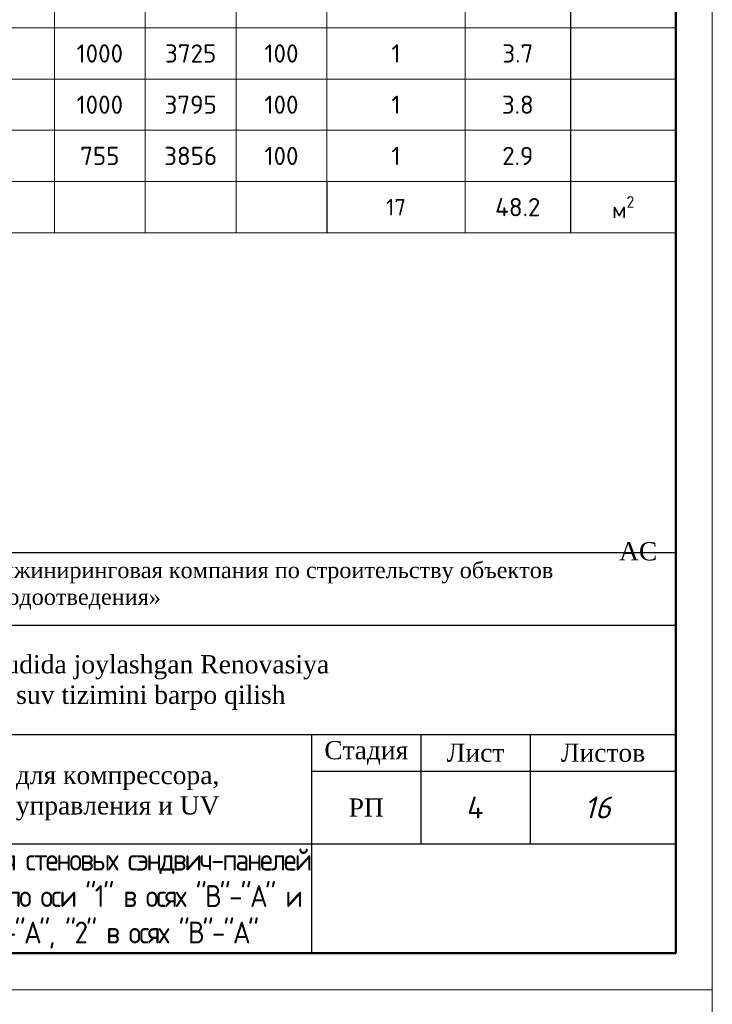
# Model space of a CAD drawing. Header units: millimetres. Extents: x 2842173 to 10151342, y -218675 to 375325.
# Tile 85 of 107: x 2960977 to 2970485, y 137525 to 151033. Entities that reach past the tile are written whole.
import ezdxf

# ---------------------------------------------------------------- set-up
doc = ezdxf.new("R2010")
doc.units = ezdxf.units.MM
doc.layers.add('GP', color=7, linetype='Continuous')
doc.layers.add('SHTAMP', color=7, linetype='Continuous')
doc.layers.add('Графа', color=7, linetype='Continuous', lineweight=30)
doc.layers.add('НАДПИСИ', color=7, linetype='Continuous', lineweight=13)
doc.styles.add('ICOCPEUR', font='isocpeur.ttf')
doc.styles.add('ISO', font='times.ttf')
doc.styles.add('ISOCPEUR', font='isocpeur.ttf')
doc.styles.add('style2', font='times.ttf', dxfattribs={"height": 350})
doc.styles.add('ГОСТ 300', font='isocpeui.ttf', dxfattribs={"height": 300})
doc.styles.add('ГОСТ300', font='isocpeur.ttf')

# ---------------------------------------------------------------- blocks, each defined once
blk = doc.blocks.new('*U20')
at = {"lineweight": 9}
for p, q in [((-20, 292), (400, 292)), ((400, 292), (400, -5)), ((400, -5), (-20, -5))]:
    blk.add_line(p, q, dxfattribs=at)
at = {"lineweight": 50}
for p, q in [((395, 287), (395, 0)), ((395, 0), (0, 0))]:
    blk.add_line(p, q, dxfattribs=at)
blk = doc.blocks.new('*T501')
at = {"color": 0, "lineweight": 20, "transparency": 16777216}
for p, q in [((0, 0), (13824.61071607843, 0)), ((0, 0), (0, -18814.80716073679)), ((13824.61071607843, 0), (13824.61071607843, -18814.80716073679)), ((0, -860.9183881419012), (1146.826339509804, -860.9183881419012)), ((1146.826339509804, -860.9183881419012), (1146.826339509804, -18112.04574526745)), ((5293.652679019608, -860.9183881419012), (5293.652679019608, -2170.614622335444)), ((6540.479018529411, -860.9183881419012), (6540.479018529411, -2170.614622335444)), ((7787.305358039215, -860.9183881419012), (7787.305358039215, -2170.614622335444)), ((9034.131697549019, -860.9183881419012), (9034.131697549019, -2170.614622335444)), ((10930.95803705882, -860.9183881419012), (10930.95803705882, -18814.80716073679)), ((12377.78437656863, -860.9183881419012), (12377.78437656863, -2170.614622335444)), ((0, -2170.614622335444), (10930.95803705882, -2170.614622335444)), ((0, -3354.056020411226), (10930.95803705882, -3354.056020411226)), ((5293.652679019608, -3354.056020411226), (5293.652679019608, -18814.80716073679)), ((6540.479018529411, -3354.056020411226), (6540.479018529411, -18814.80716073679)), ((7787.305358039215, -3354.056020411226), (7787.305358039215, -18814.80716073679)), ((9034.131697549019, -3354.056020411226), (9034.131697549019, -18112.04574526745)), ((0, -4056.81743588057), (13824.61071607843, -4056.81743588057)), ((0, -4759.578851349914), (13824.61071607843, -4759.578851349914)), ((0, -5462.340266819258), (13824.61071607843, -5462.340266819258)), ((0, -6165.101682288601), (13824.61071607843, -6165.101682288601)), ((0, -6867.863097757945), (13824.61071607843, -6867.863097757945)), ((0, -7570.624513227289), (13824.61071607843, -7570.624513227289)), ((0, -8273.385928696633), (13824.61071607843, -8273.385928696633)), ((0, -8976.147344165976), (13824.61071607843, -8976.147344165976)), ((0, -9678.90875963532), (13824.61071607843, -9678.90875963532)), ((0, -10381.67017510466), (13824.61071607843, -10381.67017510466)), ((0, -11084.43159057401), (13824.61071607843, -11084.43159057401)), ((0, -11787.19300604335), (13824.61071607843, -11787.19300604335)), ((0, -12489.9544215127), (13824.61071607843, -12489.9544215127)), ((0, -13192.71583698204), (13824.61071607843, -13192.71583698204)), ((0, -13895.47725245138), (13824.61071607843, -13895.47725245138)), ((0, -14598.23866792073), (13824.61071607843, -14598.23866792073)), ((0, -15301.00008339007), (13824.61071607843, -15301.00008339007)), ((0, -16003.76149885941), (13824.61071607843, -16003.76149885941)), ((0, -16706.52291432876), (13824.61071607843, -16706.52291432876)), ((0, -17409.2843297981), (13824.61071607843, -17409.2843297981)), ((0, -18112.04574526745), (13824.61071607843, -18112.04574526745)), ((0, -18814.80716073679), (13824.61071607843, -18814.80716073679))]:
    blk.add_line(p, q, dxfattribs=at)
at = {"color": 0, "linetype": 'ByBlock', "lineweight": -2, "transparency": 16777216}
for p, q in [((1146.826339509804, -860.9183881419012), (13824.61071607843, -860.9183881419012)), ((10930.95803705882, -2170.614622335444), (13824.61071607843, -2170.614622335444)), ((12377.78437656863, -2170.614622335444), (12377.78437656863, -18814.80716073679)), ((10930.95803705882, -3354.056020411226), (13824.61071607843, -3354.056020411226)), ((1146.826339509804, -18112.04574526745), (1146.826339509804, -18814.80716073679)), ((9034.131697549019, -18112.04574526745), (9034.131697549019, -18814.80716073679))]:
    blk.add_line(p, q, dxfattribs=at)
at = {"color": 0, "transparency": 16777216, "style": 'ICOCPEUR'}
for s, insert, char_height, width, attachment_point in [('\\A1;{\\C7;Спецификация сэндвич-панелей на фасаде}', (6912.305358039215, -430.4591940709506), 400, 13824.50265133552, 5), ('\\A1;Площ. ед., м{\\H0.7x;\\S2^ ;}', (11654.37120681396, -1515.766505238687), 300, 1446.718274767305, 5), ('Приме-\\Pчание', (13101.19754632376, -1515.766505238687), 300, 1446.718274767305, 5), ('Поз.', (573.4131697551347, -1515.766505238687), 300, 1146.718274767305, 5), ('Обозначение', (3220.239509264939, -1515.766505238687), 300, 4146.718274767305, 5), ('Ширина', (5917.065848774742, -1515.766505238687), 300, 1246.718274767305, 5), ('Количество', (9982.544867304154, -1515.766505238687), 300, 1896.718274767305, 5), ('\\A1;{\\C7;Длина}', (7163.892188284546, -1515.766505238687), 300, 1246.718274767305, 5), ('\\A1;{\\C7;Толщина}', (8410.71852779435, -1515.766505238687), 300, 1246.718274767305, 5), ('{\\C256; \\A1;\\C7;Сэндвич-панел Стеновая\\A0;\\C256; панель трехслойная со стальной профилированной облицовкой с утеплителем из  минераловатных плит на базальтовой основе\\A1;\\C7; (t=100мм.)}', (6038.89218828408, -2762.335321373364), 250, 9784.023632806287, 5), ('\\A1;{\\C256;СП1}', (573.4131697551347, -3705.436728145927), 250, 1146.718274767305, 5), ('{\\C256; \\A1;\\C7;Сэндвич-панелей}', (1146.880371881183, -3705.436728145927), 250, 4146.718274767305, 4), ('1000', (5917.065848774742, -3705.436728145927), 250, 1246.718274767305, 5), ('4050', (7163.892188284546, -3705.436728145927), 250, 1246.718274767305, 5), ('100', (8410.71852779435, -3705.436728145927), 250, 1246.718274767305, 5), ('5', (9982.544867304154, -3705.436728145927), 250, 1896.718274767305, 5), ('20.3', (11654.37120681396, -3705.436728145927), 250, 1446.718274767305, 5), ('\\A1;{\\C256;СП2}', (573.4131697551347, -4408.198143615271), 250, 1146.718274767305, 5), ('{\\C256; \\A1;\\C7;Сэндвич-панелей}', (1146.880371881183, -4408.198143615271), 250, 4146.718274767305, 4), ('310', (5917.065848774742, -4408.198143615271), 250, 1246.718274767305, 5), ('4050', (7163.892188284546, -4408.198143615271), 250, 1246.718274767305, 5), ('100', (8410.71852779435, -4408.198143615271), 250, 1246.718274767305, 5), ('1', (9982.544867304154, -4408.198143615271), 250, 1896.718274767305, 5), ('1.3', (11654.37120681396, -4408.198143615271), 250, 1446.718274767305, 5), ('\\A1;{\\C256;СП3}', (573.4131697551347, -5110.959559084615), 250, 1146.718274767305, 5), ('{\\C256; \\A1;\\C7;Сэндвич-панелей}', (1146.880371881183, -5110.959559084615), 250, 4146.718274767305, 4), ('450', (5917.065848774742, -5110.959559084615), 250, 1246.718274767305, 5), ('4050', (7163.892188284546, -5110.959559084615), 250, 1246.718274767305, 5), ('100', (8410.71852779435, -5110.959559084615), 250, 1246.718274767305, 5), ('1', (9982.544867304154, -5110.959559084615), 250, 1896.718274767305, 5), ('1.8', (11654.37120681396, -5110.959559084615), 250, 1446.718274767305, 5), ('{\\C256; \\A1;\\C7;Сэндвич-панелей}', (1146.880371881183, -5813.720974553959), 250, 4146.718274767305, 4), ('360', (5917.065848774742, -5813.720974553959), 250, 1246.718274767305, 5), ('4050', (7163.892188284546, -5813.720974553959), 250, 1246.718274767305, 5), ('100', (8410.71852779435, -5813.720974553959), 250, 1246.718274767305, 5), ('1', (9982.544867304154, -5813.720974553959), 250, 1896.718274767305, 5), ('1.5', (11654.37120681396, -5813.720974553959), 250, 1446.718274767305, 5), ('\\A1;{\\C256;СП4}', (573.4131697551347, -5813.720974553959), 250, 1146.718274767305, 5), ('\\A1;{\\C256;СП5}', (573.4131697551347, -6516.482390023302), 250, 1146.718274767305, 5), ('{\\C256; \\A1;\\C7;Сэндвич-панелей}', (1146.880371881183, -6516.482390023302), 250, 4146.718274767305, 4), ('500', (5917.065848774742, -6516.482390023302), 250, 1246.718274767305, 5), ('1850', (7163.892188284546, -6516.482390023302), 250, 1246.718274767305, 5), ('100', (8410.71852779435, -6516.482390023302), 250, 1246.718274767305, 5), ('1', (9982.544867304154, -6516.482390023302), 250, 1896.718274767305, 5), ('0.9', (11654.37120681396, -6516.482390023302), 250, 1446.718274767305, 5), ('\\A1;{\\C256;СП6}', (573.4131697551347, -7219.243805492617), 250, 1146.718274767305, 5), ('{\\C256; \\A1;\\C7;Сэндвич-панелей}', (1146.880371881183, -7219.243805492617), 250, 4146.718274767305, 4), ('1000', (5917.065848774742, -7219.243805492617), 250, 1246.718274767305, 5), ('1850', (7163.892188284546, -7219.243805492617), 250, 1246.718274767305, 5), ('100', (8410.71852779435, -7219.243805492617), 250, 1246.718274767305, 5), ('2', (9982.544867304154, -7219.243805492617), 250, 1896.718274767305, 5), ('3.7', (11654.37120681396, -7219.243805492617), 250, 1446.718274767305, 5), ('\\A1;{\\C256;СП7}', (573.4131697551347, -7922.005220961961), 250, 1146.718274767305, 5), ('{\\C256; \\A1;\\C7;Сэндвич-панелей}', (1146.880371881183, -7922.005220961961), 250, 4146.718274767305, 4), ('1000', (5917.065848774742, -7922.005220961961), 250, 1246.718274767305, 5), ('3520', (7163.892188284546, -7922.005220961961), 250, 1246.718274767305, 5), ('100', (8410.71852779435, -7922.005220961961), 250, 1246.718274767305, 5), ('1', (9982.544867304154, -7922.005220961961), 250, 1896.718274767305, 5), ('3.5', (11654.37120681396, -7922.005220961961), 250, 1446.718274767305, 5), ('\\A1;{\\C256;СП8}', (573.4131697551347, -8624.766636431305), 250, 1146.718274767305, 5), ('{\\C256; \\A1;\\C7;Сэндвич-панелей}', (1146.880371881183, -8624.766636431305), 250, 4146.718274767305, 4), ('1000', (5917.065848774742, -8624.766636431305), 250, 1246.718274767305, 5), ('3520', (7163.892188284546, -8624.766636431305), 250, 1246.718274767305, 5), ('100', (8410.71852779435, -8624.766636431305), 250, 1246.718274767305, 5), ('4', (9982.544867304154, -8624.766636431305), 250, 1896.718274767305, 5), ('14.1', (11654.37120681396, -8624.766636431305), 250, 1446.718274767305, 5), ('{\\C256; \\A1;\\C7;Сэндвич-панелей}', (1146.880371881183, -9327.528051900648), 250, 4146.718274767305, 4), ('350', (5917.065848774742, -9327.528051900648), 250, 1246.718274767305, 5), ('3520', (7163.892188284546, -9327.528051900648), 250, 1246.718274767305, 5), ('100', (8410.71852779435, -9327.528051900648), 250, 1246.718274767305, 5), ('1', (9982.544867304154, -9327.528051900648), 250, 1896.718274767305, 5), ('1.2', (11654.37120681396, -9327.528051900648), 250, 1446.718274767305, 5), ('\\A1;{\\C256;СП9}', (573.4131697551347, -9327.528051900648), 250, 1146.718274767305, 5), ('{\\A1;\\C256;СП10', (573.4131697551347, -10030.28946736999), 250, 1146.718274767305, 5), ('{\\C256; \\A1;\\C7;Сэндвич-панелей}', (1146.880371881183, -10030.28946736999), 250, 4146.718274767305, 4), ('1000', (5917.065848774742, -10030.28946736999), 250, 1246.718274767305, 5), ('1600', (7163.892188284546, -10030.28946736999), 250, 1246.718274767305, 5), ('100', (8410.71852779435, -10030.28946736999), 250, 1246.718274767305, 5), ('2', (9982.544867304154, -10030.28946736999), 250, 1896.718274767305, 5), ('3.2', (11654.37120681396, -10030.28946736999), 250, 1446.718274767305, 5), ('{\\A1;\\C256;СП11', (573.4131697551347, -10733.05088283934), 250, 1146.718274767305, 5), ('{\\C256; \\A1;\\C7;Сэндвич-панелей}', (1146.880371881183, -10733.05088283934), 250, 4146.718274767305, 4), ('1000', (5917.065848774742, -10733.05088283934), 250, 1246.718274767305, 5), ('1700', (7163.892188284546, -10733.05088283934), 250, 1246.718274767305, 5), ('100', (8410.71852779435, -10733.05088283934), 250, 1246.718274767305, 5), ('2 ', (9982.544867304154, -10733.05088283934), 250, 1896.718274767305, 5), ('3.4', (11654.37120681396, -10733.05088283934), 250, 1446.718274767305, 5), ('{\\A1;\\C256;СП12', (573.4131697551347, -11435.81229830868), 250, 1146.718274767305, 5), ('{\\C256; \\A1;\\C7;Сэндвич-панелей}', (1146.880371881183, -11435.81229830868), 250, 4146.718274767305, 4), ('450', (5917.065848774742, -11435.81229830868), 250, 1246.718274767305, 5), ('1600', (7163.892188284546, -11435.81229830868), 250, 1246.718274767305, 5), ('100', (8410.71852779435, -11435.81229830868), 250, 1246.718274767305, 5), ('1', (9982.544867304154, -11435.81229830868), 250, 1896.718274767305, 5), ('0.7', (11654.37120681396, -11435.81229830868), 250, 1446.718274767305, 5), ('{\\A1;\\C256;СП13', (573.4131697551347, -12138.57371377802), 250, 1146.718274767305, 5), ('{\\C256; \\A1;\\C7;Сэндвич-панелей}', (1146.880371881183, -12138.57371377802), 250, 4146.718274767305, 4), ('450', (5917.065848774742, -12138.57371377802), 250, 1246.718274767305, 5), ('1700', (7163.892188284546, -12138.57371377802), 250, 1246.718274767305, 5), ('100', (8410.71852779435, -12138.57371377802), 250, 1246.718274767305, 5), ('1', (9982.544867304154, -12138.57371377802), 250, 1896.718274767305, 5), ('0.8', (11654.37120681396, -12138.57371377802), 250, 1446.718274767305, 5), ('{\\C256; \\A1;\\C7;Сэндвич-панелей}', (1146.880371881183, -12841.3351292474), 250, 4146.718274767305, 4), ('1000', (5917.065848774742, -12841.3351292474), 250, 1246.718274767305, 5), ('4050', (7163.892188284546, -12841.3351292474), 250, 1246.718274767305, 5), ('100', (8410.71852779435, -12841.3351292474), 250, 1246.718274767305, 5), ('5', (9982.544867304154, -12841.3351292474), 250, 1896.718274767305, 5), ('20.3', (11654.37120681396, -12841.3351292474), 250, 1446.718274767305, 5), ('{\\A1;\\C256;СП14', (573.4131697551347, -12841.3351292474), 250, 1146.718274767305, 5), ('{\\A1;\\C256;СП15', (573.4131697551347, -13544.09654471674), 250, 1146.718274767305, 5), ('{\\C256; \\A1;\\C7;Сэндвич-панелей}', (1146.880371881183, -13544.09654471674), 250, 4146.718274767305, 4), ('855', (5917.065848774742, -13544.09654471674), 250, 1246.718274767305, 5), ('4050', (7163.892188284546, -13544.09654471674), 250, 1246.718274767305, 5), ('100', (8410.71852779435, -13544.09654471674), 250, 1246.718274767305, 5), ('1', (9982.544867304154, -13544.09654471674), 250, 1896.718274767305, 5), ('3.5', (11654.37120681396, -13544.09654471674), 250, 1446.718274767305, 5), ('{\\A1;\\C256;СП16', (573.4131697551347, -14246.85796018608), 250, 1146.718274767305, 5), ('{\\C256; \\A1;\\C7;Сэндвич-панелей}', (1146.880371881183, -14246.85796018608), 250, 4146.718274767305, 4), ('1000', (5917.065848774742, -14246.85796018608), 250, 1246.718274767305, 5), ('3530', (7163.892188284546, -14246.85796018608), 250, 1246.718274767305, 5), ('100', (8410.71852779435, -14246.85796018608), 250, 1246.718274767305, 5), ('1', (9982.544867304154, -14246.85796018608), 250, 1896.718274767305, 5), ('3.5', (11654.37120681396, -14246.85796018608), 250, 1446.718274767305, 5), ('{\\A1;\\C256;СП17', (573.4131697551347, -14949.61937565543), 250, 1146.718274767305, 5), ('{\\C256; \\A1;\\C7;Сэндвич-панелей}', (1146.880371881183, -14949.61937565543), 250, 4146.718274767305, 4), ('1000', (5917.065848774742, -14949.61937565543), 250, 1246.718274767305, 5), ('3586', (7163.892188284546, -14949.61937565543), 250, 1246.718274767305, 5), ('100', (8410.71852779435, -14949.61937565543), 250, 1246.718274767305, 5), ('1', (9982.544867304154, -14949.61937565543), 250, 1896.718274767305, 5), ('3.6', (11654.37120681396, -14949.61937565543), 250, 1446.718274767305, 5), ('{\\A1;\\C256;СП18', (573.4131697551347, -15652.38079112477), 250, 1146.718274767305, 5), ('{\\C256; \\A1;\\C7;Сэндвич-панелей}', (1146.880371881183, -15652.38079112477), 250, 4146.718274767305, 4), ('1000', (5917.065848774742, -15652.38079112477), 250, 1246.718274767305, 5), ('3655', (7163.892188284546, -15652.38079112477), 250, 1246.718274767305, 5), ('100', (8410.71852779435, -15652.38079112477), 250, 1246.718274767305, 5), ('1', (9982.544867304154, -15652.38079112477), 250, 1896.718274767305, 5), ('3.7', (11654.37120681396, -15652.38079112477), 250, 1446.718274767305, 5), ('{\\C256; \\A1;\\C7;Сэндвич-панелей}', (1146.880371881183, -16355.14220659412), 250, 4146.718274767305, 4), ('1000', (5917.065848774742, -16355.14220659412), 250, 1246.718274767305, 5), ('3725', (7163.892188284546, -16355.14220659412), 250, 1246.718274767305, 5), ('100', (8410.71852779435, -16355.14220659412), 250, 1246.718274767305, 5), ('1', (9982.544867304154, -16355.14220659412), 250, 1896.718274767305, 5), ('3.7', (11654.37120681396, -16355.14220659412), 250, 1446.718274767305, 5), ('{\\A1;\\C256;СП19', (573.4131697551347, -16355.14220659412), 250, 1146.718274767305, 5), ('{\\A1;\\C256;СП20', (573.4131697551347, -17057.90362206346), 250, 1146.718274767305, 5), ('{\\C256; \\A1;\\C7;Сэндвич-панелей}', (1146.880371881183, -17057.90362206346), 250, 4146.718274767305, 4), ('1000', (5917.065848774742, -17057.90362206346), 250, 1246.718274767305, 5), ('3795', (7163.892188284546, -17057.90362206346), 250, 1246.718274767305, 5), ('100', (8410.71852779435, -17057.90362206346), 250, 1246.718274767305, 5), ('1', (9982.544867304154, -17057.90362206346), 250, 1896.718274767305, 5), ('3.8', (11654.37120681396, -17057.90362206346), 250, 1446.718274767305, 5), ('{\\A1;\\C256;СП21', (573.4131697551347, -17760.66503753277), 250, 1146.718274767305, 5), ('{\\C256; \\A1;\\C7;Сэндвич-панелей}', (1146.880371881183, -17760.66503753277), 250, 4146.718274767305, 4), ('755', (5917.065848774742, -17760.66503753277), 250, 1246.718274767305, 5), ('3856', (7163.892188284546, -17760.66503753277), 250, 1246.718274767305, 5), ('100', (8410.71852779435, -17760.66503753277), 250, 1246.718274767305, 5), ('1', (9982.544867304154, -17760.66503753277), 250, 1896.718274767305, 5), ('2.9', (11654.37120681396, -17760.66503753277), 250, 1446.718274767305, 5), ('{\\C256; \\A1;\\C7;Итого:}', (1146.880371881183, -18463.42645300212), 225.1348800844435, 4146.718274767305, 4), ('17', (9982.544867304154, -18463.42645300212), 225.1348800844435, 1896.718274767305, 5), ('48.2', (11654.37120681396, -18463.42645300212), 250, 1446.718274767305, 5), ('\\A1;м{\\H0.7x;\\S2^ ;}', (13101.19754632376, -18463.42645300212), 225.1348800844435, 1446.718274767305, 5)]:
    blk.add_mtext(s, dxfattribs=dict(at, insert=insert, char_height=char_height, width=width, attachment_point=attachment_point))
blk = doc.blocks.new('A$Cbab827f9')
at = {"layer": 'Графа'}
for p, q in [((-18499.99999999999, 5500), (0, 5500)), ((-18499.99999999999, 5500), (0, 5500)), ((0, 5500), (0, 0)), ((0, 5500), (0, 0)), ((-11999.99999999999, 4500), (0, 4500)), ((-18499.99999999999, 3000), (0, 3000)), ((-5000, 3000), (-5000, 0)), ((-3500, 3000), (-3500, 1500)), ((-2000, 3000), (-2000, 1500)), ((-5000, 2500), (0, 2500)), ((-11999.99999999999, 1500), (0, 1500)), ((-18499.99999999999, 0), (0, 0)), ((-18499.99999999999, 0), (0, 0))]:
    blk.add_line(p, q, dxfattribs=at)
at = {"color": 7, "linetype": 'ByBlock', "lineweight": 25, "style": 'ГОСТ 300'}
blk.add_text('16', height=300, dxfattribs=at).set_placement((-1260.695725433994, 1850.237152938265, -2.980232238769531e-08))
at = {"color": 18, "lineweight": 30, "true_color": 0x000000, "insert": (-779.593751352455, 5640.205735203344), "char_height": 300, "attachment_point": 1, "style": 'ISO'}
blk.add_mtext_dynamic_manual_height_columns('\\pi14405.478;{\\C256; \\H0.83333x;\\C7;АС}', width=5530.416411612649, gutter_width=2000, heights=[0], dxfattribs=at)
at = {"insert": (-10536.41872636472, 2570.48923749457), "char_height": 250, "width": 4722.727706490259, "attachment_point": 1, "style": 'ISO'}
blk.add_mtext('{\\fTimes New Roman|b0|i0|c134|p18;Комната для компрессора}, {\\fTimes New Roman|b0|i0|c134|p18;Комната управления и UV\\P\\f宋体|b0|i0|c134|p2;\\W0.8;\\C240;\\c2367469;\\P\\pi1799.6225;\\f宋体|b0|i0|c0|p2; }', dxfattribs=at)
at = {"layer": 'SHTAMP', "attachment_point": 4, "style": 'style2'}
for s, insert, char_height, width in [('\\pi5.5858;Заказчик: ГУП «Инжиниринговая компания по строительству объектов водоснабжения и водоотведения» ', (-11863.8644472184, 5040.769967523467), 220, 10364.54547340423), ('{\\H1.00436x;\\C7;Kasbi tumani hududida joylashgan Renovasiya \\Phududining oqova suv tizimini barpo\\C256; qilish}', (-11900.50181027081, 3714.624023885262), 250, 11834.09660776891)]:
    blk.add_mtext(s, dxfattribs=dict(at, insert=insert, char_height=char_height, width=width))
at = {"layer": 'НАДПИСИ', "linetype": 'Continuous', "ltscale": 1000, "char_height": 250, "attachment_point": 5, "style": 'ISO'}
for s, insert, width in [('Стадия', (-4250, 2750), 1400), ('Лист', (-2750, 2750), 1400), ('Листов', (-1000, 2750), 1900), ('РП', (-4249.999936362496, 2000), 12000)]:
    blk.add_mtext(s, dxfattribs=dict(at, insert=insert, width=width))

msp = doc.modelspace()

# ---------------------------------------------------------------- block references
at = {"color": 0, "ltscale": 30, "xscale": 100, "yscale": 100, "zscale": 100}
for p in [(2930484.712351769, 138224.8193904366), (2930484.712351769, 108524.8193904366)]:
    msp.add_blockref('*U20', p, dxfattribs=at)
msp.add_blockref('*T501', (2956160.101635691, 166924.8193904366))
at = {"color": 1, "lineweight": 30}
msp.add_blockref('A$Cbab827f9', (2969984.712351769, 138224.8193904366), dxfattribs=at)

# ---------------------------------------------------------------- texts
at = {"insert": (2967231.816662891, 140224.8193904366), "char_height": 300, "width": 1494.20862224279, "attachment_point": 5, "style": 'ГОСТ300'}
msp.add_mtext('4', dxfattribs=at)
at = {"layer": 'GP', "color": 0, "insert": (2961484.712351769, 138974.8193904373), "char_height": 300, "width": 7000, "attachment_point": 5, "style": 'ISOCPEUR'}
msp.add_mtext('\\A1;{\\W0.9;\\T0.75;\\C256;Схема расположения стеновых сэндвич-панелей на фасаде и вид\\A0; по оси "1" в осях "B"-"A" и "3" в осях "B"-"A", "2" в осях "B"-"A"}', dxfattribs=at)

doc.saveas('drawing.dxf')
